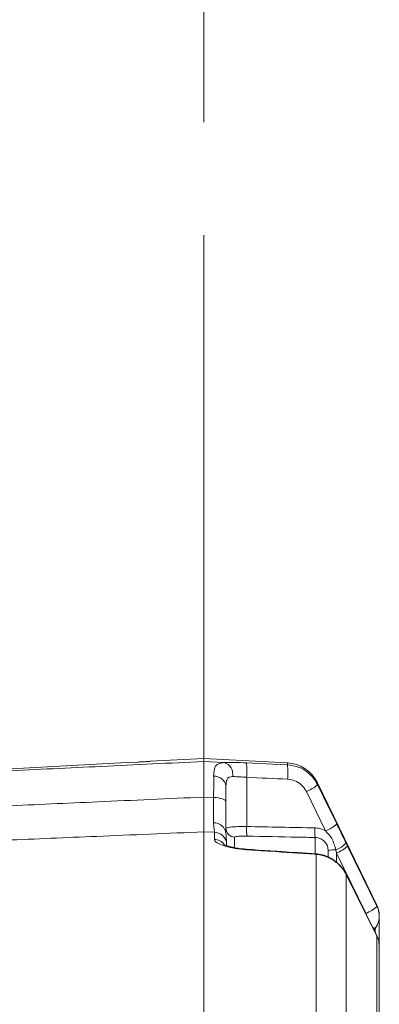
# Model space of a CAD drawing. Header units: millimetres. Extents: x 0 to 8410, y 0 to 5940.
# Tile 125 of 180: x 5396 to 5477, y 3318 to 3539. Entities that reach past the tile are written whole.
import ezdxf

# ---------------------------------------------------------------- set-up
doc = ezdxf.new("R2010")
doc.units = ezdxf.units.MM
doc.header["$LTSCALE"] = 10
doc.linetypes.add('CENTERX2', pattern=[20.32, 12.7, -2.54, 2.54, -2.54])

msp = doc.modelspace()

# ---------------------------------------------------------------- linework, layer by layer
at = {"color": 7, "linetype": 'CENTERX2', "lineweight": 0}
msp.add_line((5437.2, 2551.21), (5437.2, 4467.87), dxfattribs=at)
at = {"color": 7, "linetype": 'Continuous', "lineweight": 0}
for p, q in [((5437.2, 3373.37), (5425.17, 3372.74)), ((5456.02, 3372.39), (5437.2, 3373.37)), ((5437.2, 3373.37), (5437.2, 3372.7)), ((5476.17, 3340.39), (5462.79, 3367.9)), ((5437.2, 3356.88), (5437.2, 3089.61)), ((5442.2, 3356.51), (5442.22, 3356.33)), ((5465.2, 3351.3), (5465.2, 3352.66)), ((5469.54, 3346.78), (5469.27, 3347.32)), ((5476.68, 3337.96), (5476.68, 3338.2)), ((5476.68, 3331.31), (5476.68, 3337.96)), ((5475.8, 3335.14), (5475.5, 3334.83)), ((5476.68, 3169.09), (5476.68, 3331.31))]:
    msp.add_line(p, q, dxfattribs=at)
at = {"color": 8, "linetype": 'Continuous', "lineweight": 0}
for p, q in [((5437.2, 3372.7), (5441.8, 3372.48)), ((5456.02, 3371.95), (5456.02, 3372.39)), ((5446.86, 3369.14), (5446.86, 3358.08)), ((5462.79, 3367.9), (5462.79, 3367.5)), ((5437.2, 3364.7), (5439.42, 3364.6)), ((5464.63, 3357.09), (5460.3, 3365.93)), ((5439.61, 3356.78), (5437.2, 3356.88)), ((5439.61, 3355.19), (5439.61, 3356.78)), ((5442.31, 3354.77), (5442.31, 3353.83)), ((5444.15, 3355.68), (5444.15, 3353.36)), ((5462.28, 3351.91), (5462.28, 3355.61)), ((5469.2, 3354.4), (5469.55, 3353.68)), ((5469.55, 3353.68), (5476.17, 3340.15)), ((5462.51, 3351.82), (5462.12, 3351.85)), ((5462.51, 3165.99), (5462.51, 3351.82)), ((5467.06, 3352.11), (5466.92, 3352.83)), ((5467.06, 3352.11), (5467.06, 3350.05)), ((5473.69, 3338.57), (5467.06, 3352.11)), ((5469.14, 3347.58), (5469.15, 3347.51)), ((5469.28, 3347.25), (5469.15, 3347.51)), ((5469.27, 3347.32), (5469.28, 3347.25)), ((5469.28, 3347.25), (5469.28, 3167.2)), ((5469.55, 3346.7), (5469.28, 3347.25)), ((5469.54, 3346.78), (5469.55, 3346.7)), ((5476.17, 3340.15), (5476.17, 3340.39)), ((5475.8, 3334.31), (5475.8, 3335.38)), ((5476.16, 3333.5), (5476.17, 3333.42)), ((5476.17, 3168.93), (5476.17, 3333.42))]:
    msp.add_line(p, q, dxfattribs=at)
at = {"color": 7, "linetype": 'Continuous', "lineweight": 0, "flags": 128}
for points in [[(5422.2, 3372.56), (5418.48, 3372.37), (5392.55, 3371.01)], [(5476.16, 3333.5), (5474.78, 3336.26), (5469.54, 3346.78)]]:
    msp.add_lwpolyline(points, dxfattribs=at)
at = {"color": 8, "linetype": 'Continuous', "lineweight": 0, "flags": 128}
for points in [[(5446.8, 3372.39), (5452.78, 3372.11), (5456.02, 3371.95)], [(5462.79, 3367.5), (5465.41, 3362.14), (5467.11, 3358.66)], [(5439.42, 3364.6), (5439.97, 3364.57), (5440.5, 3364.5), (5440.98, 3364.41), (5441.4, 3364.29), (5441.74, 3364.14), (5442, 3363.97), (5442.15, 3363.8), (5442.2, 3363.61)], [(5446.78, 3352.87), (5446.81, 3352.96), (5446.82, 3352.98)], [(5462.16, 3351.96), (5462.16, 3351.96), (5462.14, 3351.93), (5462.12, 3351.85)], [(5462.61, 3351.93), (5462.61, 3351.93), (5462.56, 3351.9), (5462.51, 3351.82)], [(5476.17, 3333.42), (5473.55, 3338.68), (5469.55, 3346.7)]]:
    msp.add_lwpolyline(points, dxfattribs=at)
at = {"color": 8, "linetype": 'Continuous', "lineweight": 0}
for centre, radius, start, end in [((5440.86, 3369.74), 2.9, 351.473, 71.0884), ((5433.72, 3370.56), 13.21, 353.8557, 7.9872), ((5443.02, 3370.12), 13.12, 353.8053, 8.0371), ((5439.62, 3366.77), 2.62, 9.532, 94.1303), ((5457.68, 3372.85), 7.4, 290.7914, 313.7309), ((5439.51, 3356.21), 2.71, 6.3635, 92.1288), ((5456.41, 3357.38), 9.58, 175.8149, 188.7982), ((5462.01, 3363.99), 7.38, 290.7641, 313.7662), ((5439.48, 3353.79), 2.99, 19.0003, 87.3633), ((5444.2, 3357.67), 1.99, 180.1772, 268.6893), ((5471.64, 3357.07), 9.47, 175.7352, 188.8755), ((5439.47, 3352.17), 3.02, 38.6761, 87.2894), ((5465.09, 3357.92), 5.41, 289.7667, 319.3651), ((5464.45, 3359), 7.37, 290.7467, 313.7874), ((5466.54, 3348.02), 4.82, 85.4122, 106.0503), ((5471.09, 3345.43), 7.33, 290.6969, 313.851), ((5476.71, 3337.5), 2.53, 232.9244, 248.8407)]:
    msp.add_arc(centre, radius, start, end, dxfattribs=at)
at = {"color": 7, "linetype": 'Continuous', "lineweight": 0}
for centre, radius, start, end in [((5455.6, 3364.4), 8, 25.9467, 87), ((5471.68, 3338.2), 5, 0, 25.9467)]:
    msp.add_arc(centre, radius, start, end, dxfattribs=at)
at = {"color": 8, "linetype": 'Continuous', "lineweight": 0}
for centre, major_axis, ratio, start_param, end_param in [((643.55, 3148.63), (6345.66, 38.76), 0.046117, 0.709667, 0.711892), ((4348.01, 3171.2), (2998.13, 18.35), 0.06459, 1.189639, 1.195145)]:
    msp.add_ellipse(centre, major_axis=major_axis, ratio=ratio, start_param=start_param, end_param=end_param, dxfattribs=at)
for points, knots in [([(5392.55, 3370.57), (5399.74, 3370.91), (5414.62, 3371.63), (5429.51, 3372.33), (5437.2, 3372.7)], [0, 0, 0, 0, 0.482932, 1, 1, 1, 1]), ([(5439.43, 3369.38), (5439.46, 3369.94), (5439.52, 3371.14), (5440.18, 3372.22), (5441.26, 3372.39), (5441.8, 3372.48)], [0, 0, 0, 0, 0.306535, 0.653225, 1, 1, 1, 1]), ([(5441.8, 3372.48), (5442.56, 3372.49), (5444.03, 3372.51), (5445.9, 3372.43), (5446.8, 3372.39)], [0, 0, 0, 0, 0.517306, 1, 1, 1, 1]), ([(5456.02, 3371.95), (5456.91, 3371.82), (5458.7, 3371.56), (5461.02, 3370.06), (5462.26, 3368.54), (5462.73, 3367.62), (5462.79, 3367.5)], [0, 0, 0, 0, 0.317346, 0.63472, 0.952104, 1, 1, 1, 1]), ([(5439.42, 3364.6), (5439.43, 3365.84), (5439.44, 3367.61), (5439.43, 3368.97), (5439.43, 3369.38)], [0, 0, 0, 0, 0.7001861, 1, 1, 1, 1]), ([(5443.73, 3369.31), (5443.49, 3369.29), (5443.13, 3369.27), (5442.65, 3369.03), (5442.43, 3368.7), (5442.24, 3368.06), (5442.22, 3367.6), (5442.2, 3367.2)], [0, 0, 0, 0, 0.229993, 0.340702, 0.626179, 0.676209, 1, 1, 1, 1]), ([(5446.86, 3369.14), (5446.29, 3369.18), (5445.13, 3369.27), (5444.2, 3369.29), (5443.73, 3369.31)], [0, 0, 0, 0, 0.483784, 1, 1, 1, 1]), ([(5460.3, 3365.93), (5460.26, 3366), (5459.97, 3366.58), (5459.2, 3367.52), (5457.75, 3368.46), (5456.63, 3368.62), (5456.07, 3368.7)], [0, 0, 0, 0, 0.047871, 0.365172, 0.68259, 1, 1, 1, 1]), ([(5392.49, 3362.7), (5399.42, 3363.01), (5414.32, 3363.68), (5429.23, 3364.34), (5437.2, 3364.7)], [0, 0, 0, 0, 0.465128, 1, 1, 1, 1]), ([(5439.41, 3358.92), (5439.42, 3359.52), (5439.43, 3360.59), (5439.43, 3362.56), (5439.42, 3363.91), (5439.42, 3364.6)], [0, 0, 0, 0, 0.38893, 0.689328, 1, 1, 1, 1]), ([(5439.61, 3356.78), (5439.61, 3356.89), (5439.61, 3357.14), (5439.47, 3357.83), (5439.43, 3358.55), (5439.41, 3358.92)], [0, 0, 0, 0, 0.268019, 0.629226, 1, 1, 1, 1]), ([(5442.2, 3357.66), (5442.22, 3357.69), (5442.25, 3357.77), (5442.71, 3357.9), (5443.75, 3358.01), (5445.18, 3358.08), (5446.3, 3358.08), (5446.86, 3358.08)], [0, 0, 0, 0, 0.101492, 0.325977, 0.550606, 0.775316, 1, 1, 1, 1]), ([(5467.11, 3358.66), (5467.48, 3357.92), (5468.18, 3356.49), (5468.87, 3355.07), (5469.2, 3354.4)], [0, 0, 0, 0, 0.523491, 1, 1, 1, 1]), ([(5437.2, 3356.88), (5429.15, 3356.54), (5414.26, 3355.92), (5399.38, 3355.29), (5392.55, 3355.01)], [0, 0, 0, 0, 0.541048, 1, 1, 1, 1]), ([(5442.22, 3356.33), (5442.25, 3355.9), (5442.29, 3355.28), (5442.3, 3354.89), (5442.31, 3354.77)], [0, 0, 0, 0, 0.693383, 1, 1, 1, 1]), ([(5446.94, 3355.91), (5446.61, 3355.92), (5445.94, 3355.92), (5445.08, 3355.89), (5444.46, 3355.83), (5444.18, 3355.75), (5444.16, 3355.69), (5444.15, 3355.68)], [0, 0, 0, 0, 0.22587, 0.451145, 0.675502, 0.899032, 1, 1, 1, 1]), ([(5462.28, 3355.61), (5460.95, 3355.64), (5455.84, 3355.74), (5450.73, 3355.84), (5446.94, 3355.91)], [0, 0, 0, 0, 0.260046, 1, 1, 1, 1]), ([(5462.2, 3357.78), (5462.53, 3357.76), (5463.38, 3357.7), (5464.15, 3357.32), (5464.63, 3357.09)], [0, 0, 0, 0, 0.386873, 1, 1, 1, 1]), ([(5466.92, 3352.83), (5466.68, 3353.71), (5466.25, 3355.31), (5465.13, 3356.54), (5464.63, 3357.09)], [0, 0, 0, 0, 0.548526, 1, 1, 1, 1]), ([(5446.78, 3352.87), (5445.93, 3352.95), (5444.21, 3353.11), (5442, 3353.63), (5440.4, 3354.25), (5439.69, 3354.79), (5439.63, 3355.09), (5439.61, 3355.19)], [0, 0, 0, 0, 0.222107, 0.449497, 0.671448, 0.895085, 1, 1, 1, 1]), ([(5465.2, 3352.66), (5465.17, 3352.99), (5465.1, 3353.66), (5464.59, 3354.55), (5463.83, 3355.22), (5463.01, 3355.56), (5462.48, 3355.6), (5462.28, 3355.61)], [0, 0, 0, 0, 0.217256, 0.434671, 0.652602, 0.871281, 1, 1, 1, 1]), ([(5462.12, 3351.85), (5458.8, 3352.07), (5453.69, 3352.41), (5448.57, 3352.75), (5446.78, 3352.87)], [0, 0, 0, 0, 0.649815, 1, 1, 1, 1]), ([(5469.15, 3347.51), (5468.92, 3347.88), (5468.23, 3349), (5466.9, 3350.21), (5465.05, 3351.28), (5463.66, 3351.71), (5462.67, 3351.8), (5462.51, 3351.82)], [0, 0, 0, 0, 0.162972, 0.484034, 0.636821, 0.941287, 1, 1, 1, 1]), ([(5473.77, 3338.29), (5473.76, 3338.36), (5473.74, 3338.46), (5473.7, 3338.55), (5473.69, 3338.57)], [0, 0, 0, 0, 0.697612, 1, 1, 1, 1])]:
    msp.add_open_spline(points, degree=3, knots=knots, dxfattribs=at)
at = {"color": 7, "linetype": 'Continuous', "lineweight": 0}
for points, knots in [([(5425.17, 3372.74), (5425.18, 3372.74), (5425.22, 3372.74), (5424.94, 3372.72), (5424.36, 3372.69), (5423.51, 3372.63), (5422.75, 3372.59), (5422.31, 3372.57), (5422.2, 3372.56)], [0, 0, 0, 0, 0.074914, 0.288907, 0.503021, 0.717537, 0.932457, 1, 1, 1, 1]), ([(5437.2, 3364.7), (5437.2, 3365.22), (5437.2, 3366.99), (5437.2, 3369.61), (5437.2, 3371.97), (5437.2, 3372.45), (5437.2, 3372.7)], [0, 0, 0, 0, 0.122218, 0.414486, 0.707256, 1, 1, 1, 1]), ([(5442.2, 3367.2), (5442.2, 3366.89), (5442.2, 3365.87), (5442.2, 3364.54), (5442.2, 3363.61)], [0, 0, 0, 0, 0.299806, 1, 1, 1, 1]), ([(5437.2, 3364.7), (5437.2, 3364.03), (5437.2, 3362.68), (5437.2, 3360.39), (5437.2, 3358.05), (5437.2, 3357.27), (5437.2, 3356.88)], [0, 0, 0, 0, 0.172819, 0.351541, 0.675783, 1, 1, 1, 1]), ([(5442.2, 3363.61), (5442.2, 3362.79), (5442.2, 3361.1), (5442.2, 3358.62), (5442.2, 3357.27), (5442.2, 3356.51)], [0, 0, 0, 0, 0.300417, 0.611087, 1, 1, 1, 1]), ([(5446.83, 3352.99), (5446.51, 3353.01), (5445.72, 3353.06), (5444.55, 3353.23), (5443.43, 3353.45), (5442.56, 3353.69), (5441.99, 3353.9), (5441.69, 3354.04), (5441.7, 3354.04), (5441.7, 3354.04)], [0, 0, 0, 0, 0.1275901, 0.311461, 0.4918543, 0.6514686, 0.7991007, 0.9268808, 1, 1, 1, 1]), ([(5462.16, 3351.96), (5460.69, 3352.06), (5455.57, 3352.4), (5450.46, 3352.74), (5446.82, 3352.98)], [0, 0, 0, 0, 0.2887151, 1, 1, 1, 1]), ([(5462.74, 3351.92), (5462.6, 3351.93), (5462.41, 3351.95), (5462.21, 3351.96), (5462.16, 3351.96)], [0, 0, 0, 0, 0.737955, 1, 1, 1, 1]), ([(5469.12, 3347.57), (5468.91, 3347.93), (5468.45, 3348.74), (5467.43, 3349.82), (5466.15, 3350.8), (5464.68, 3351.5), (5463.47, 3351.88), (5462.76, 3351.89), (5462.61, 3351.89)], [0, 0, 0, 0, 0.152067, 0.344638, 0.540041, 0.740187, 0.942323, 1, 1, 1, 1]), ([(5469.27, 3347.32), (5469.24, 3347.38), (5469.2, 3347.47), (5469.15, 3347.55), (5469.14, 3347.58)], [0, 0, 0, 0, 0.699388, 1, 1, 1, 1]), ([(5476.17, 3340.15), (5476.21, 3340.08), (5476.47, 3339.51), (5476.75, 3338.33), (5476.62, 3336.62), (5476.07, 3335.63), (5475.8, 3335.14)], [0, 0, 0, 0, 0.0429688, 0.3619547, 0.6809287, 1, 1, 1, 1]), ([(5476.65, 3331.38), (5476.63, 3331.7), (5476.6, 3332.42), (5476.39, 3333.15), (5476.16, 3333.5), (5476.16, 3333.5)], [0, 0, 0, 0, 0.432575, 0.991879, 1, 1, 1, 1]), ([(5476.61, 3331.15), (5476.62, 3331.23), (5476.64, 3331.39), (5476.73, 3332.1), (5476.47, 3332.8), (5476.21, 3333.35), (5476.17, 3333.42)], [0, 0, 0, 0, 0.098498, 0.217402, 0.907084, 1, 1, 1, 1])]:
    msp.add_open_spline(points, degree=3, knots=knots, dxfattribs=at)

doc.saveas('drawing.dxf')
